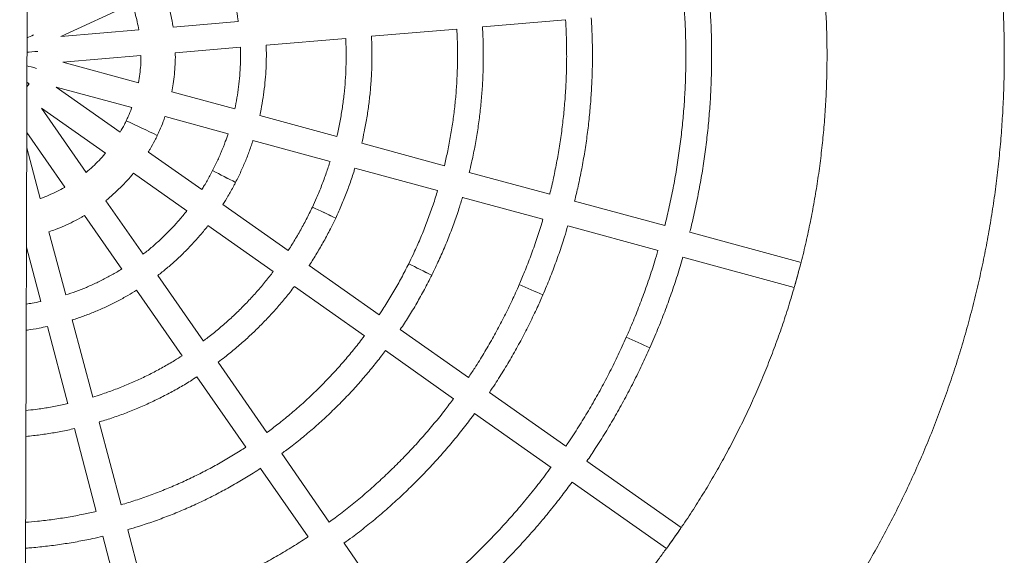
# Model space of a CAD drawing. Header units: millimetres. Extents: x 4385 to 11928, y 17253 to 36963.
# Tile 212 of 256: x 7692.999 to 7693.613, y 18769.076 to 18769.41. Entities that reach past the tile are written whole.
import ezdxf

# ---------------------------------------------------------------- set-up
doc = ezdxf.new("R2010")
doc.units = ezdxf.units.MM
doc.layers.add('БЛАГО_Ботаническая_Р$0$БЛАГО_МАФ', color=7, linetype='Continuous', lineweight=0, true_color=0x000000)

# ---------------------------------------------------------------- blocks, each defined once
blk = doc.blocks.new('БЛАГО_Ботаническая_Р$0$дио 1.15')
at = {"layer": 'БЛАГО_Ботаническая_Р$0$БЛАГО_МАФ'}
for p, q in [((-1.40011, -0.02592), (1.39611, -0.02592)), ((-0.12142, -0.02592), (-0.1552, -0.03497)), ((-0.09102, -0.0344), (-0.05937, -0.02592)), ((-0.04982, -0.02592), (-0.08386, -0.04976)), ((-0.07465, -0.06291), (-0.0347, -0.03493)), ((-0.0347, -0.03493), (-0.06267, -0.07489)), ((-0.17073, -0.03914), (-0.21879, -0.05201)), ((-0.15104, -0.05049), (-0.11173, -0.03995)), ((-0.04952, -0.0841), (-0.02154, -0.04415)), ((-0.02154, -0.04415), (-0.03417, -0.09126)), ((-0.01865, -0.09542), (-0.00603, -0.0483)), ((-0.00603, -0.0483), (-0.00178, -0.09689)), ((0.00997, -0.0469), (0.03058, -0.09111)), ((0.01422, -0.0955), (0.00997, -0.0469)), ((-0.21463, -0.06752), (-0.16657, -0.05465)), ((-0.23431, -0.05617), (-0.28583, -0.06998)), ((-0.10143, -0.06206), (-0.13476, -0.0854)), ((-0.28168, -0.08549), (-0.23015, -0.07168)), ((-0.30135, -0.07413), (-0.3515, -0.08757)), ((-0.12555, -0.09855), (-0.09222, -0.07521)), ((-0.34734, -0.10308), (-0.29719, -0.08965)), ((-0.14793, -0.09462), (-0.18869, -0.12316)), ((-0.07497, -0.09246), (-0.09831, -0.12579)), ((-0.08516, -0.135), (-0.06182, -0.10167)), ((-0.17948, -0.13631), (-0.13872, -0.10777)), ((-0.03972, -0.11197), (-0.05025, -0.15128)), ((-0.03474, -0.15544), (-0.0242, -0.11613)), ((0.00009, -0.11826), (0.00364, -0.15879)), ((0.01964, -0.15739), (0.01609, -0.11686)), ((-0.20185, -0.13237), (-0.24555, -0.16297)), ((-0.10754, -0.13896), (-0.13607, -0.17971)), ((-0.23633, -0.17612), (-0.19264, -0.14553)), ((-0.12292, -0.18893), (-0.09438, -0.14817)), ((-0.05441, -0.16681), (-0.06729, -0.21487)), ((-0.05177, -0.21902), (-0.0389, -0.17097)), ((-0.25871, -0.17218), (-0.30124, -0.20196)), ((0.00504, -0.17481), (0.00938, -0.22437)), ((-0.29202, -0.21512), (-0.24949, -0.18534)), ((-0.14529, -0.19288), (-0.17589, -0.23657)), ((-0.16273, -0.24578), (-0.13213, -0.20209)), ((-0.35286, -0.25771), (-0.30518, -0.22433)), ((-0.07144, -0.23039), (-0.08525, -0.28191)), ((-0.06974, -0.28607), (-0.05593, -0.23455)), ((0.01078, -0.24038), (0.01543, -0.29352)), ((-0.1851, -0.24973), (-0.21488, -0.29226)), ((-0.20172, -0.30147), (-0.17194, -0.25894)), ((-0.08941, -0.29743), (-0.10285, -0.34758)), ((-0.22409, -0.30542), (-0.25748, -0.35309)), ((-0.08733, -0.35174), (-0.0739, -0.30159)), ((0.01683, -0.30952), (0.02135, -0.36125)), ((-0.24432, -0.36231), (-0.21094, -0.31463)), ((-0.26669, -0.36625), (-0.30791, -0.42512)), ((-0.107, -0.3631), (-0.12207, -0.41931)), ((-0.10655, -0.42347), (-0.09149, -0.36725)), ((-0.29475, -0.43433), (-0.25353, -0.37546)), ((-0.12622, -0.43483), (-0.14482, -0.50424)), ((-0.12931, -0.5084), (-0.11071, -0.43898))]:
    blk.add_line(p, q, dxfattribs=at)
at = {"layer": 'БЛАГО_Ботаническая_Р$0$БЛАГО_МАФ', "flags": 128}
blk.add_lwpolyline([(-0.01951, -0.02728), (-0.0206, -0.02651), (-0.02144, -0.02592)], dxfattribs=at)
at = {"layer": 'БЛАГО_Ботаническая_Р$0$БЛАГО_МАФ'}
for centre, radius, start, end in [((2.6636, -1.37416), 2.9961, 154.57553, 154.98437), ((2.47694, -1.28622), 2.78976, 154.56083, 154.99991), ((1.73791, -1.07593), 2.0379, 152.71568, 153.16719), ((1.74023, -1.07712), 2.04051, 152.71597, 153.16691), ((1.894, -1.13826), 2.19825, 154.84689, 155.26547), ((1.88679, -1.13491), 2.19031, 154.84594, 155.26603), ((1.75626, -1.20209), 2.10743, 153.56906, 154.00568), ((1.74826, -1.19814), 2.09851, 153.56832, 154.0068), ((2.02705, -1.27166), 2.36501, 156.61403, 157.00309), ((1.90218, -1.21805), 2.22912, 156.60472, 157.01712), ((1.93914, -1.33601), 2.31336, 156.1258, 156.52354), ((1.821, -1.2841), 2.18431, 156.11669, 156.53755), ((-1.26742, -1.80943), 1.68428, 54.74015, 55.25969), ((-1.03012, -1.47055), 1.27056, 54.74191, 55.25843), ((-0.50916, -1.89496), 1.43759, 74.69559, 75.30428), ((-0.40961, -1.52346), 1.05298, 74.68871, 75.31197)]:
    blk.add_arc(centre, radius, start, end, dxfattribs=at)
for centre, major_axis, ratio, start_param, end_param in [((-0.01954, -0.02728), (0.00468, 0.00668), 0.001846, 1.366876, 1.572774), ((-0.01954, -0.02728), (0.00468, 0.00668), 0.001846, 1.366876, 1.566975), ((-0.00991, -0.03177), (0.00211, 0.00788), 0.000833, 0.734036, 1.573128), ((-0.00991, -0.03177), (0.00211, 0.00788), 0.000833, 0.734036, 1.566498), ((0.00067, -0.0327), (-0.00071, 0.00812), 0.000281, 4.714465, 5.698689), ((0.00067, -0.0327), (-0.00071, 0.00812), 0.000281, 4.711148, 5.698689), ((0.01092, -0.02995), (-0.00345, 0.00739), 0.00136, 4.714173, 5.287904), ((0.01092, -0.02995), (-0.00345, 0.00739), 0.00136, 4.711365, 5.287904)]:
    blk.add_ellipse(centre, major_axis=major_axis, ratio=ratio, start_param=start_param, end_param=end_param, dxfattribs=at)
for points, knots in [([(-0.30892, -0.02592), (-0.30886, -0.02684), (-0.30857, -0.03105), (-0.30776, -0.03852), (-0.30646, -0.04831), (-0.30481, -0.05805), (-0.30311, -0.06667), (-0.30183, -0.072), (-0.30132, -0.07413)], [0, 0, 0, 0, 0.056622, 0.258851, 0.46108, 0.66331, 0.865537, 1, 1, 1, 1]), ([(-0.28581, -0.06997), (-0.28643, -0.06731), (-0.28778, -0.06152), (-0.28949, -0.05253), (-0.29099, -0.04303), (-0.29212, -0.03416), (-0.2926, -0.02844), (-0.29281, -0.02592)], [0, 0, 0, 0, 0.183705, 0.399141, 0.614575, 0.830007, 1, 1, 1, 1]), ([(-0.23927, -0.02592), (-0.23912, -0.0275), (-0.23869, -0.03196), (-0.23763, -0.03926), (-0.23617, -0.04778), (-0.23492, -0.05339), (-0.2343, -0.05617)], [0, 0, 0, 0, 0.154673, 0.438149, 0.721623, 1, 1, 1, 1]), ([(-0.21875, -0.052), (-0.21902, -0.05085), (-0.21994, -0.04698), (-0.22118, -0.04031), (-0.22239, -0.03277), (-0.22291, -0.02795), (-0.22313, -0.02592)], [0, 0, 0, 0, 0.133781, 0.451117, 0.768446, 1, 1, 1, 1]), ([(-0.17307, -0.02592), (-0.17304, -0.02617), (-0.17272, -0.02887), (-0.17195, -0.03328), (-0.17107, -0.03741), (-0.1707, -0.03913)], [0, 0, 0, 0, 0.056079, 0.607493, 1, 1, 1, 1]), ([(-0.15517, -0.03497), (-0.15555, -0.03319), (-0.1562, -0.03019), (-0.15664, -0.02715), (-0.15682, -0.02592)], [0, 0, 0, 0, 0.594099, 1, 1, 1, 1]), ([(-0.08386, -0.04975), (-0.08391, -0.04967), (-0.08492, -0.04804), (-0.08664, -0.0447), (-0.08895, -0.03974), (-0.09039, -0.03629), (-0.09099, -0.03448), (-0.09102, -0.0344)], [0, 0, 0, 0, 0.016604, 0.339616, 0.662639, 0.985652, 1, 1, 1, 1]), ([(-0.1117, -0.03995), (-0.11124, -0.04128), (-0.11012, -0.04452), (-0.10801, -0.04955), (-0.10538, -0.05502), (-0.10317, -0.05919), (-0.10175, -0.06147), (-0.1014, -0.06204)], [0, 0, 0, 0, 0.17313, 0.421457, 0.669784, 0.918115, 1, 1, 1, 1]), ([(-0.16656, -0.05464), (-0.16647, -0.05492), (-0.16569, -0.05756), (-0.16391, -0.06247), (-0.1612, -0.06936), (-0.15817, -0.07612), (-0.15486, -0.08274), (-0.15146, -0.08892), (-0.14904, -0.09281), (-0.14792, -0.09461)], [0, 0, 0, 0, 0.019591, 0.186936, 0.354285, 0.521629, 0.68898, 0.856323, 1, 1, 1, 1]), ([(-0.13473, -0.08537), (-0.1354, -0.08431), (-0.13733, -0.08127), (-0.14022, -0.07606), (-0.14341, -0.06978), (-0.1463, -0.06335), (-0.14887, -0.05692), (-0.15033, -0.05259), (-0.15103, -0.05048)], [0, 0, 0, 0, 0.097406, 0.279929, 0.462452, 0.644974, 0.827498, 1, 1, 1, 1]), ([(-0.06267, -0.07488), (-0.06278, -0.07479), (-0.06433, -0.07356), (-0.06713, -0.07098), (-0.07099, -0.0671), (-0.07349, -0.06438), (-0.07464, -0.06293), (-0.07465, -0.06291)], [0, 0, 0, 0, 0.026489, 0.349505, 0.672511, 0.995524, 1, 1, 1, 1]), ([(-0.23013, -0.07168), (-0.22999, -0.07215), (-0.22905, -0.07541), (-0.22701, -0.08137), (-0.224, -0.08953), (-0.22066, -0.09756), (-0.21704, -0.10547), (-0.21314, -0.11324), (-0.20894, -0.12086), (-0.20517, -0.12724), (-0.2027, -0.131), (-0.20182, -0.13235)], [0, 0, 0, 0, 0.022106, 0.151543, 0.280979, 0.410418, 0.539855, 0.66929, 0.798727, 0.928163, 1, 1, 1, 1]), ([(-0.18866, -0.12314), (-0.18967, -0.12157), (-0.19221, -0.11765), (-0.19596, -0.1112), (-0.19995, -0.1038), (-0.20364, -0.09626), (-0.20704, -0.08858), (-0.21015, -0.08077), (-0.21268, -0.07375), (-0.21405, -0.0693), (-0.2146, -0.06752)], [0, 0, 0, 0, 0.090936, 0.227321, 0.363707, 0.500093, 0.636477, 0.772863, 0.90925, 1, 1, 1, 1]), ([(-0.09221, -0.07521), (-0.09219, -0.07524), (-0.09093, -0.07688), (-0.08822, -0.07994), (-0.08407, -0.08436), (-0.07964, -0.08851), (-0.0766, -0.09121), (-0.07498, -0.09245), (-0.07497, -0.09245)], [0, 0, 0, 0, 0.005052, 0.253339, 0.501619, 0.749906, 0.99819, 1, 1, 1, 1]), ([(-0.24551, -0.16295), (-0.2463, -0.16177), (-0.24887, -0.15792), (-0.25295, -0.15123), (-0.25773, -0.14289), (-0.26223, -0.13438), (-0.26644, -0.12573), (-0.27037, -0.11695), (-0.274, -0.10805), (-0.27733, -0.09902), (-0.27988, -0.09149), (-0.28121, -0.08695), (-0.28164, -0.08548)], [0, 0, 0, 0, 0.049566, 0.161681, 0.273797, 0.385913, 0.498026, 0.610143, 0.722258, 0.834372, 0.946488, 1, 1, 1, 1]), ([(-0.04233, -0.08787), (-0.04315, -0.08748), (-0.04559, -0.08631), (-0.04795, -0.08498), (-0.04952, -0.0841)], [0, 0, 0, 0, 0.336548, 1, 1, 1, 1]), ([(-0.29716, -0.08964), (-0.2965, -0.09188), (-0.29489, -0.09727), (-0.292, -0.10572), (-0.28854, -0.11497), (-0.28477, -0.12411), (-0.28072, -0.13312), (-0.27637, -0.14199), (-0.27175, -0.15073), (-0.26684, -0.1593), (-0.26248, -0.16645), (-0.25966, -0.17068), (-0.25867, -0.17216)], [0, 0, 0, 0, 0.07667, 0.184764, 0.292859, 0.400954, 0.509048, 0.617144, 0.725239, 0.833334, 0.941428, 1, 1, 1, 1]), ([(-0.03416, -0.09125), (-0.0343, -0.0912), (-0.03618, -0.09058), (-0.0389, -0.08944), (-0.04145, -0.08828), (-0.04233, -0.08787)], [0, 0, 0, 0, 0.0504004, 0.6699116, 1, 1, 1, 1]), ([(0.03058, -0.09109), (0.03033, -0.09119), (0.02839, -0.09195), (0.02465, -0.0931), (0.01944, -0.09451), (0.01593, -0.09517), (0.01422, -0.09549)], [0, 0, 0, 0, 0.046051, 0.369087, 0.692117, 1, 1, 1, 1]), ([(-0.00178, -0.09688), (-0.00198, -0.09688), (-0.00401, -0.09694), (-0.00787, -0.09674), (-0.0133, -0.09629), (-0.01688, -0.09571), (-0.01865, -0.09542)], [0, 0, 0, 0, 0.036165, 0.359182, 0.682201, 1, 1, 1, 1]), ([(-0.30123, -0.20196), (-0.30136, -0.20176), (-0.30352, -0.19862), (-0.30744, -0.19239), (-0.31298, -0.18326), (-0.31821, -0.17394), (-0.32317, -0.16448), (-0.32784, -0.15488), (-0.33223, -0.14514), (-0.33632, -0.13527), (-0.34013, -0.12529), (-0.34361, -0.1152), (-0.346, -0.10779), (-0.34714, -0.10372), (-0.34732, -0.10308)], [0, 0, 0, 0, 0.0066245, 0.1041435, 0.201662, 0.2991814, 0.3967004, 0.4942187, 0.591739, 0.6892568, 0.7867769, 0.884295, 0.9818151, 1, 1, 1, 1]), ([(-0.09829, -0.12576), (-0.09884, -0.12535), (-0.10126, -0.12351), (-0.10536, -0.12001), (-0.11056, -0.11526), (-0.11554, -0.11026), (-0.12026, -0.10503), (-0.12359, -0.10111), (-0.12527, -0.09889), (-0.12553, -0.09854)], [0, 0, 0, 0, 0.053362, 0.235887, 0.418409, 0.600933, 0.783456, 0.965982, 1, 1, 1, 1]), ([(-0.0618, -0.10164), (-0.06121, -0.102), (-0.0589, -0.10343), (-0.05543, -0.10528), (-0.05253, -0.10669), (-0.05144, -0.10721)], [0, 0, 0, 0, 0.1766838, 0.6921003, 1, 1, 1, 1]), ([(-0.13872, -0.10777), (-0.13723, -0.10965), (-0.13422, -0.11346), (-0.12937, -0.11896), (-0.12426, -0.12431), (-0.11892, -0.12944), (-0.11334, -0.13431), (-0.10954, -0.13748), (-0.10755, -0.13895), (-0.10753, -0.13896)], [0, 0, 0, 0, 0.162398, 0.32974, 0.497081, 0.664422, 0.831766, 0.999106, 1, 1, 1, 1]), ([(-0.05144, -0.10721), (-0.05043, -0.10768), (-0.04757, -0.10899), (-0.04367, -0.1106), (-0.04073, -0.11159), (-0.03971, -0.11194)], [0, 0, 0, 0, 0.264578, 0.743745, 1, 1, 1, 1]), ([(-0.0242, -0.11611), (-0.02258, -0.11641), (-0.01897, -0.11709), (-0.01332, -0.11777), (-0.00726, -0.11819), (-0.00279, -0.11834), (-0.00034, -0.11824), (0.00009, -0.11823)], [0, 0, 0, 0, 0.20237, 0.450686, 0.699001, 0.947317, 1, 1, 1, 1]), ([(0.01609, -0.11684), (0.01636, -0.1168), (0.01864, -0.11649), (0.02288, -0.11561), (0.02877, -0.11417), (0.03437, -0.11249), (0.03795, -0.11116), (0.03964, -0.11053)], [0, 0, 0, 0, 0.034241, 0.282545, 0.530851, 0.779153, 1, 1, 1, 1]), ([(-0.13607, -0.1797), (-0.13809, -0.17815), (-0.14234, -0.17489), (-0.14856, -0.16962), (-0.15477, -0.16397), (-0.16077, -0.15809), (-0.16654, -0.15199), (-0.17207, -0.14566), (-0.17637, -0.14042), (-0.17874, -0.13723), (-0.17945, -0.13629)], [0, 0, 0, 0, 0.124386, 0.26077, 0.397153, 0.533535, 0.66992, 0.806302, 0.942685, 1, 1, 1, 1]), ([(-0.07326, -0.14175), (-0.07433, -0.14119), (-0.07748, -0.13955), (-0.08146, -0.13731), (-0.08429, -0.13551), (-0.08514, -0.13497)], [0, 0, 0, 0, 0.264424, 0.779658, 1, 1, 1, 1]), ([(-0.19261, -0.14551), (-0.19157, -0.14689), (-0.1888, -0.1506), (-0.18401, -0.15641), (-0.17827, -0.16295), (-0.1723, -0.16927), (-0.16609, -0.17537), (-0.15968, -0.18124), (-0.15303, -0.18685), (-0.14822, -0.19072), (-0.14558, -0.19264), (-0.14528, -0.19286)], [0, 0, 0, 0, 0.077348, 0.206782, 0.336221, 0.465657, 0.595094, 0.724529, 0.853964, 0.983401, 1, 1, 1, 1]), ([(-0.05024, -0.15125), (-0.0519, -0.15071), (-0.05579, -0.14944), (-0.06179, -0.14708), (-0.06781, -0.14446), (-0.07159, -0.14258), (-0.07326, -0.14175)], [0, 0, 0, 0, 0.2098273, 0.4924847, 0.7751376, 1, 1, 1, 1]), ([(-0.09437, -0.14815), (-0.09264, -0.14923), (-0.08883, -0.15161), (-0.08419, -0.15418), (-0.08128, -0.15568), (-0.08057, -0.15605)], [0, 0, 0, 0, 0.383231, 0.848501, 1, 1, 1, 1]), ([(0.05683, -0.1474), (0.05627, -0.14763), (0.05354, -0.14879), (0.04854, -0.15056), (0.04182, -0.1527), (0.03501, -0.15452), (0.02812, -0.15601), (0.02299, -0.15695), (0.02014, -0.1573), (0.01963, -0.15737)], [0, 0, 0, 0, 0.0473902, 0.2299157, 0.4124393, 0.5949633, 0.7774873, 0.9600121, 1, 1, 1, 1]), ([(-0.08057, -0.15605), (-0.07938, -0.15664), (-0.07599, -0.15835), (-0.07028, -0.16094), (-0.06342, -0.1637), (-0.05812, -0.16565), (-0.05508, -0.16657), (-0.0544, -0.16678)], [0, 0, 0, 0, 0.140825, 0.402164, 0.663515, 0.924866, 1, 1, 1, 1]), ([(0.00363, -0.15875), (0.00246, -0.1588), (-0.00106, -0.15895), (-0.00694, -0.15886), (-0.01398, -0.15849), (-0.021, -0.15779), (-0.02793, -0.1568), (-0.03248, -0.15588), (-0.03473, -0.15543)], [0, 0, 0, 0, 0.0914327, 0.2739551, 0.4564779, 0.6389994, 0.8215233, 1, 1, 1, 1]), ([(-0.03889, -0.17093), (-0.03758, -0.17122), (-0.03387, -0.17205), (-0.02769, -0.17308), (-0.02035, -0.17403), (-0.01297, -0.17466), (-0.00557, -0.17496), (0.00043, -0.175), (0.00397, -0.17482), (0.00504, -0.17477)], [0, 0, 0, 0, 0.090583, 0.257937, 0.425291, 0.592645, 0.759999, 0.927354, 1, 1, 1, 1]), ([(-0.17588, -0.23657), (-0.17596, -0.23651), (-0.17865, -0.23458), (-0.18377, -0.23055), (-0.19122, -0.22446), (-0.19843, -0.21809), (-0.20544, -0.2115), (-0.21223, -0.20468), (-0.21879, -0.19765), (-0.2251, -0.19039), (-0.23097, -0.18323), (-0.23461, -0.17839), (-0.23632, -0.17611)], [0, 0, 0, 0, 0.003547, 0.11566, 0.227773, 0.339887, 0.451999, 0.564111, 0.676225, 0.788338, 0.900451, 1, 1, 1, 1]), ([(-0.24948, -0.18532), (-0.24784, -0.18752), (-0.24423, -0.19236), (-0.23834, -0.1996), (-0.23189, -0.20708), (-0.2252, -0.21435), (-0.21828, -0.22141), (-0.21113, -0.22823), (-0.20378, -0.23483), (-0.1962, -0.24117), (-0.18997, -0.24613), (-0.18619, -0.24889), (-0.18508, -0.2497)], [0, 0, 0, 0, 0.089973, 0.198067, 0.306163, 0.414258, 0.522352, 0.630446, 0.738541, 0.846636, 0.954731, 1, 1, 1, 1]), ([(-0.0958, -0.20392), (-0.09711, -0.2033), (-0.10095, -0.20148), (-0.10722, -0.19826), (-0.11453, -0.19414), (-0.11976, -0.19101), (-0.1225, -0.18918), (-0.1229, -0.18891)], [0, 0, 0, 0, 0.14002, 0.410859, 0.68171, 0.952561, 1, 1, 1, 1]), ([(-0.13213, -0.20209), (-0.13207, -0.20213), (-0.12961, -0.20379), (-0.12459, -0.20684), (-0.11707, -0.21119), (-0.10972, -0.21507), (-0.10484, -0.2174), (-0.10258, -0.21848)], [0, 0, 0, 0, 0.00632, 0.263402, 0.520483, 0.777564, 1, 1, 1, 1]), ([(-0.06728, -0.21485), (-0.06968, -0.2141), (-0.07475, -0.2125), (-0.08236, -0.20969), (-0.08947, -0.2068), (-0.09391, -0.20478), (-0.0958, -0.20392)], [0, 0, 0, 0, 0.246558, 0.521258, 0.79596, 1, 1, 1, 1]), ([(-0.21487, -0.29224), (-0.21723, -0.29049), (-0.22246, -0.28663), (-0.23031, -0.28034), (-0.23847, -0.27344), (-0.24642, -0.2663), (-0.25415, -0.25893), (-0.26165, -0.25133), (-0.26893, -0.24352), (-0.27598, -0.23549), (-0.28277, -0.22725), (-0.28811, -0.22045), (-0.2911, -0.21633), (-0.29199, -0.21509)], [0, 0, 0, 0, 0.08056, 0.17808, 0.2756, 0.37312, 0.470639, 0.568159, 0.665679, 0.763199, 0.860718, 0.958239, 1, 1, 1, 1]), ([(-0.10258, -0.21848), (-0.10117, -0.21912), (-0.09712, -0.22098), (-0.09034, -0.22382), (-0.0822, -0.22688), (-0.07589, -0.22905), (-0.07227, -0.23011), (-0.07144, -0.23036)], [0, 0, 0, 0, 0.139542, 0.400209, 0.660888, 0.921568, 1, 1, 1, 1]), ([(0.00937, -0.22435), (0.00898, -0.22438), (0.00578, -0.22459), (-0.00022, -0.22469), (-0.00862, -0.22462), (-0.01701, -0.22421), (-0.02537, -0.22348), (-0.03371, -0.22245), (-0.04199, -0.22108), (-0.04802, -0.21992), (-0.05125, -0.21913), (-0.05177, -0.219)], [0, 0, 0, 0, 0.0194648, 0.1558474, 0.2922286, 0.4286113, 0.5649927, 0.7013747, 0.8377568, 0.9741392, 1, 1, 1, 1]), ([(-0.30515, -0.22431), (-0.30388, -0.22606), (-0.30045, -0.23075), (-0.29461, -0.23816), (-0.28764, -0.24657), (-0.28042, -0.25476), (-0.27297, -0.26274), (-0.26529, -0.2705), (-0.25739, -0.27803), (-0.24927, -0.28533), (-0.24094, -0.29239), (-0.23257, -0.29911), (-0.22687, -0.30335), (-0.22409, -0.30541)], [0, 0, 0, 0, 0.056422, 0.15124, 0.246059, 0.340877, 0.435697, 0.530516, 0.625334, 0.720153, 0.814972, 0.909791, 1, 1, 1, 1]), ([(-0.56672, -0.28673), (-0.56554, -0.28905), (-0.56223, -0.29557), (-0.55655, -0.30619), (-0.54961, -0.31853), (-0.54239, -0.33071), (-0.5349, -0.34273), (-0.52714, -0.35458), (-0.51912, -0.36625), (-0.51084, -0.37773), (-0.5023, -0.38903), (-0.49352, -0.40014), (-0.48449, -0.41104), (-0.47521, -0.42174), (-0.4657, -0.43223), (-0.45596, -0.44251), (-0.44598, -0.45256), (-0.43579, -0.46239), (-0.42538, -0.47199), (-0.41475, -0.48135), (-0.40392, -0.49047), (-0.39289, -0.49935), (-0.38166, -0.50798), (-0.37024, -0.51635), (-0.35864, -0.52447), (-0.34686, -0.53232), (-0.3349, -0.53991), (-0.32278, -0.54723), (-0.3105, -0.55427), (-0.29806, -0.56104), (-0.28547, -0.56753), (-0.27275, -0.57374), (-0.25988, -0.57965), (-0.24689, -0.58528), (-0.23377, -0.59062), (-0.22054, -0.59566), (-0.2072, -0.60041), (-0.19375, -0.60485), (-0.18021, -0.60899), (-0.16658, -0.61283), (-0.15287, -0.61636), (-0.13908, -0.61959), (-0.12522, -0.6225), (-0.1113, -0.62511), (-0.09733, -0.6274), (-0.08331, -0.62938), (-0.06925, -0.63104), (-0.05515, -0.63239), (-0.04103, -0.63342), (-0.02689, -0.63413), (-0.01273, -0.63453), (0.00143, -0.63462), (0.01559, -0.63438), (0.02974, -0.63383), (0.04387, -0.63296), (0.05798, -0.63177), (0.07206, -0.63027), (0.0861, -0.62846), (0.1001, -0.62633), (0.11405, -0.62389), (0.12794, -0.62113), (0.14177, -0.61807), (0.15552, -0.61469), (0.16919, -0.61101), (0.18278, -0.60703), (0.19628, -0.60274), (0.20967, -0.59815), (0.22296, -0.59326), (0.23614, -0.58807), (0.2492, -0.5826), (0.26213, -0.57683), (0.27493, -0.57077), (0.28759, -0.56443), (0.3001, -0.5578), (0.31246, -0.5509), (0.32467, -0.54372), (0.33671, -0.53627), (0.34859, -0.52855), (0.36028, -0.52057), (0.3718, -0.51233), (0.38312, -0.50383), (0.39426, -0.49508), (0.40519, -0.48609), (0.41593, -0.47685), (0.42645, -0.46737), (0.43675, -0.45766), (0.44684, -0.44772), (0.4567, -0.43756), (0.46634, -0.42718), (0.47573, -0.41659), (0.48489, -0.40579), (0.4938, -0.39479), (0.50247, -0.38359), (0.51088, -0.3722), (0.51904, -0.36062), (0.52693, -0.34886), (0.53456, -0.33694), (0.54192, -0.32484), (0.54901, -0.31258), (0.55582, -0.30016), (0.56235, -0.2876), (0.56859, -0.27489), (0.57456, -0.26205), (0.58022, -0.24907), (0.58497, -0.2376), (0.58771, -0.2304), (0.58877, -0.22762)], [0, 0, 0, 0, 0.005339, 0.01503, 0.024722, 0.034414, 0.044105, 0.053797, 0.063489, 0.07318, 0.082872, 0.092564, 0.102255, 0.111947, 0.121639, 0.13133, 0.141022, 0.150713, 0.160405, 0.170097, 0.179788, 0.18948, 0.199172, 0.208863, 0.218555, 0.228247, 0.237938, 0.24763, 0.257322, 0.267013, 0.276705, 0.286397, 0.296088, 0.30578, 0.315472, 0.325163, 0.334855, 0.344547, 0.354238, 0.36393, 0.373622, 0.383313, 0.393005, 0.402697, 0.412388, 0.42208, 0.431772, 0.441463, 0.451155, 0.460846, 0.470538, 0.48023, 0.489921, 0.499613, 0.509305, 0.518996, 0.528688, 0.53838, 0.548071, 0.557763, 0.567455, 0.577146, 0.586838, 0.59653, 0.606221, 0.615913, 0.625605, 0.635296, 0.644988, 0.65468, 0.664371, 0.674063, 0.683755, 0.693446, 0.703138, 0.71283, 0.722521, 0.732213, 0.741904, 0.751596, 0.761288, 0.77098, 0.780671, 0.790363, 0.800054, 0.809746, 0.819438, 0.829129, 0.838821, 0.848513, 0.858204, 0.867896, 0.877588, 0.887279, 0.896971, 0.906663, 0.916354, 0.926046, 0.935738, 0.945429, 0.955121, 0.964813, 0.974504, 0.984196, 0.993887, 1, 1, 1, 1]), ([(-0.05593, -0.23453), (-0.05352, -0.23507), (-0.04828, -0.23625), (-0.04014, -0.2377), (-0.03153, -0.23894), (-0.02288, -0.23986), (-0.01421, -0.24047), (-0.00552, -0.24075), (0.00282, -0.24074), (0.00824, -0.24048), (0.01077, -0.24036)], [0, 0, 0, 0, 0.110255, 0.23969, 0.369126, 0.498562, 0.627998, 0.757433, 0.886869, 1, 1, 1, 1]), ([(-0.13089, -0.26403), (-0.13238, -0.26329), (-0.13674, -0.26111), (-0.14386, -0.2573), (-0.15218, -0.25247), (-0.15847, -0.24862), (-0.16192, -0.24629), (-0.16271, -0.24576)], [0, 0, 0, 0, 0.135984, 0.397922, 0.659864, 0.921809, 1, 1, 1, 1]), ([(-0.25745, -0.35306), (-0.25911, -0.35186), (-0.26394, -0.34837), (-0.27173, -0.34231), (-0.28083, -0.33491), (-0.28972, -0.32725), (-0.2984, -0.31935), (-0.30686, -0.31123), (-0.3151, -0.30287), (-0.32311, -0.2943), (-0.33089, -0.28552), (-0.33843, -0.27653), (-0.34569, -0.26732), (-0.3505, -0.26104), (-0.35281, -0.25778), (-0.35285, -0.25771)], [0, 0, 0, 0, 0.045382, 0.131995, 0.218609, 0.305222, 0.391835, 0.478448, 0.565061, 0.651675, 0.738287, 0.824901, 0.911514, 0.998127, 1, 1, 1, 1]), ([(-0.17194, -0.25894), (-0.1693, -0.26065), (-0.1639, -0.26417), (-0.15553, -0.26914), (-0.14687, -0.27396), (-0.14096, -0.27694), (-0.13798, -0.27844)], [0, 0, 0, 0, 0.240908, 0.493049, 0.74519, 1, 1, 1, 1]), ([(-0.36601, -0.26692), (-0.3638, -0.26991), (-0.35924, -0.27611), (-0.352, -0.28527), (-0.34437, -0.29447), (-0.33649, -0.30345), (-0.32838, -0.31222), (-0.32004, -0.32077), (-0.31147, -0.3291), (-0.30269, -0.3372), (-0.2937, -0.34506), (-0.28449, -0.35268), (-0.2755, -0.35976), (-0.26948, -0.36418), (-0.26668, -0.36624)], [0, 0, 0, 0, 0.0790064, 0.1637011, 0.2483973, 0.3330923, 0.417788, 0.5024828, 0.5871785, 0.6718729, 0.7565685, 0.8412639, 0.9259591, 1, 1, 1, 1]), ([(-0.08524, -0.28187), (-0.08665, -0.28146), (-0.09113, -0.28016), (-0.0986, -0.27763), (-0.10763, -0.27431), (-0.11653, -0.27068), (-0.12428, -0.26723), (-0.12903, -0.26493), (-0.13089, -0.26403)], [0, 0, 0, 0, 0.089581, 0.285586, 0.481593, 0.677598, 0.873604, 1, 1, 1, 1]), ([(-0.13798, -0.27844), (-0.1364, -0.27921), (-0.13186, -0.28141), (-0.12425, -0.28484), (-0.11513, -0.28862), (-0.10588, -0.29209), (-0.0973, -0.29504), (-0.09177, -0.29669), (-0.0894, -0.2974)], [0, 0, 0, 0, 0.100891, 0.290096, 0.479303, 0.668513, 0.857723, 1, 1, 1, 1]), ([(0.01542, -0.29351), (0.01528, -0.29352), (0.01193, -0.29378), (0.00537, -0.29398), (-0.00425, -0.29409), (-0.01387, -0.29385), (-0.02347, -0.2933), (-0.03305, -0.29244), (-0.0426, -0.29126), (-0.0521, -0.28976), (-0.06116, -0.28805), (-0.06701, -0.28669), (-0.06973, -0.28605)], [0, 0, 0, 0, 0.005219, 0.117331, 0.229444, 0.341558, 0.45367, 0.565783, 0.677896, 0.790009, 0.902122, 1, 1, 1, 1]), ([(-0.14368, -0.33293), (-0.14538, -0.3322), (-0.15034, -0.33004), (-0.15848, -0.32625), (-0.16803, -0.32146), (-0.17743, -0.3164), (-0.18667, -0.31104), (-0.19478, -0.30607), (-0.19972, -0.30277), (-0.2017, -0.30144)], [0, 0, 0, 0, 0.084076, 0.24561, 0.40715, 0.568688, 0.730227, 0.891765, 1, 1, 1, 1]), ([(-0.07389, -0.30155), (-0.07189, -0.30203), (-0.0667, -0.30329), (-0.05823, -0.30497), (-0.04849, -0.30663), (-0.0387, -0.30796), (-0.02887, -0.30898), (-0.01901, -0.30968), (-0.00914, -0.31007), (0.00074, -0.31013), (0.0094, -0.30995), (0.01475, -0.30962), (0.01682, -0.30949)], [0, 0, 0, 0, 0.067259, 0.175354, 0.283449, 0.391545, 0.49964, 0.607735, 0.71583, 0.823926, 0.932021, 1, 1, 1, 1]), ([(-0.30784, -0.42512), (-0.30983, -0.42369), (-0.31529, -0.41976), (-0.32402, -0.41303), (-0.33406, -0.40498), (-0.34388, -0.39667), (-0.3535, -0.38813), (-0.3629, -0.37935), (-0.37208, -0.37034), (-0.38104, -0.36111), (-0.38977, -0.35166), (-0.39827, -0.342), (-0.40652, -0.33213), (-0.41452, -0.32205), (-0.42063, -0.31405), (-0.42398, -0.30934), (-0.42485, -0.30812)], [0, 0, 0, 0, 0.044111, 0.121522, 0.198933, 0.276344, 0.353755, 0.431166, 0.508577, 0.585989, 0.6634, 0.740811, 0.818221, 0.895633, 0.973044, 1, 1, 1, 1]), ([(-0.21092, -0.3146), (-0.20917, -0.31577), (-0.20441, -0.31897), (-0.19643, -0.32391), (-0.18702, -0.32943), (-0.17743, -0.33466), (-0.1677, -0.33962), (-0.15856, -0.34396), (-0.15261, -0.34656), (-0.15, -0.34769)], [0, 0, 0, 0, 0.090764, 0.247996, 0.40523, 0.562463, 0.719696, 0.876929, 1, 1, 1, 1]), ([(-0.10284, -0.34755), (-0.1037, -0.34731), (-0.10798, -0.3461), (-0.11561, -0.34363), (-0.1257, -0.34013), (-0.13506, -0.33655), (-0.14101, -0.33405), (-0.14368, -0.33293)], [0, 0, 0, 0, 0.061708, 0.307778, 0.553848, 0.799919, 1, 1, 1, 1]), ([(-0.15, -0.34769), (-0.14822, -0.34845), (-0.14308, -0.35062), (-0.13451, -0.35398), (-0.12423, -0.35768), (-0.11506, -0.36072), (-0.10928, -0.3624), (-0.10699, -0.36306)], [0, 0, 0, 0, 0.127069, 0.365931, 0.604798, 0.843667, 1, 1, 1, 1]), ([(0.02135, -0.36124), (0.02132, -0.36125), (0.01774, -0.36153), (0.01059, -0.36181), (-0.00009, -0.36206), (-0.01077, -0.36195), (-0.02144, -0.36153), (-0.0321, -0.3608), (-0.04273, -0.35974), (-0.05332, -0.35838), (-0.06387, -0.3567), (-0.07436, -0.35469), (-0.08218, -0.35302), (-0.08648, -0.35192), (-0.08733, -0.35171)], [0, 0, 0, 0, 0.000881, 0.0984, 0.195919, 0.293438, 0.390957, 0.488476, 0.585995, 0.683514, 0.781033, 0.878552, 0.976071, 1, 1, 1, 1]), ([(-0.17628, -0.39972), (-0.17814, -0.3989), (-0.18358, -0.39648), (-0.19249, -0.39227), (-0.20297, -0.38698), (-0.21329, -0.38141), (-0.22346, -0.37556), (-0.23346, -0.36942), (-0.24041, -0.36499), (-0.24397, -0.36253), (-0.24431, -0.36229)], [0, 0, 0, 0, 0.078671, 0.229536, 0.380404, 0.531271, 0.68214, 0.833006, 0.983875, 1, 1, 1, 1]), ([(-0.09149, -0.36724), (-0.08839, -0.36798), (-0.08176, -0.36957), (-0.07151, -0.37163), (-0.06075, -0.3735), (-0.04994, -0.37505), (-0.0391, -0.37628), (-0.02822, -0.3772), (-0.01732, -0.3778), (-0.0064, -0.37809), (0.00451, -0.37805), (0.01423, -0.37777), (0.02031, -0.37737), (0.02275, -0.37721)], [0, 0, 0, 0, 0.082884, 0.177703, 0.272523, 0.367341, 0.46216, 0.556979, 0.651798, 0.746617, 0.841436, 0.936256, 1, 1, 1, 1]), ([(-0.25352, -0.37544), (-0.25093, -0.37717), (-0.24504, -0.38112), (-0.23564, -0.38697), (-0.22535, -0.39305), (-0.2149, -0.39883), (-0.20429, -0.40434), (-0.19358, -0.40957), (-0.18634, -0.41282), (-0.18273, -0.41443)], [0, 0, 0, 0, 0.115326, 0.262934, 0.410542, 0.55815, 0.705759, 0.853369, 1, 1, 1, 1]), ([(-0.12206, -0.41928), (-0.12427, -0.41864), (-0.13024, -0.41694), (-0.13987, -0.41382), (-0.15095, -0.40995), (-0.16191, -0.40577), (-0.17033, -0.40231), (-0.1751, -0.40024), (-0.17628, -0.39972)], [0, 0, 0, 0, 0.119631, 0.322995, 0.52636, 0.729725, 0.933089, 1, 1, 1, 1]), ([(-0.18273, -0.41443), (-0.18079, -0.41527), (-0.17519, -0.4177), (-0.16585, -0.42148), (-0.15467, -0.42569), (-0.14337, -0.42958), (-0.13389, -0.43262), (-0.12813, -0.43425), (-0.12621, -0.43479)], [0, 0, 0, 0, 0.105522, 0.304234, 0.502949, 0.701664, 0.90038, 1, 1, 1, 1]), ([(0.02782, -0.43519), (0.02586, -0.43533), (0.02, -0.43576), (0.01021, -0.43612), (-0.00152, -0.43631), (-0.01325, -0.43616), (-0.02497, -0.4357), (-0.03668, -0.43492), (-0.04836, -0.43382), (-0.06, -0.43241), (-0.07161, -0.43068), (-0.08316, -0.42865), (-0.09465, -0.42628), (-0.10245, -0.42454), (-0.10639, -0.42351), (-0.10655, -0.42346)], [0, 0, 0, 0, 0.043566, 0.130179, 0.216792, 0.303405, 0.390018, 0.476632, 0.563244, 0.649858, 0.736471, 0.823084, 0.909697, 0.99631, 1, 1, 1, 1]), ([(-0.14482, -0.50421), (-0.14782, -0.50335), (-0.15494, -0.50132), (-0.16609, -0.49775), (-0.17825, -0.49356), (-0.19031, -0.48907), (-0.20225, -0.48428), (-0.21407, -0.4792), (-0.22576, -0.47383), (-0.23731, -0.46817), (-0.24872, -0.46223), (-0.25998, -0.45601), (-0.27109, -0.44952), (-0.28202, -0.44273), (-0.2899, -0.43765), (-0.29408, -0.43476), (-0.29474, -0.43431)], [0, 0, 0, 0, 0.056396, 0.133832, 0.211267, 0.288702, 0.366137, 0.443572, 0.521008, 0.598443, 0.675878, 0.753313, 0.830749, 0.908184, 0.985619, 1, 1, 1, 1]), ([(-0.11071, -0.43896), (-0.11011, -0.43912), (-0.10567, -0.44028), (-0.09729, -0.44214), (-0.08559, -0.44454), (-0.07382, -0.4466), (-0.062, -0.44835), (-0.05014, -0.44978), (-0.03825, -0.4509), (-0.02633, -0.45171), (-0.01439, -0.45219), (-0.00244, -0.45237), (0.0095, -0.45221), (0.02006, -0.45183), (0.02663, -0.45137), (0.02922, -0.45119)], [0, 0, 0, 0, 0.013059, 0.097754, 0.18245, 0.267145, 0.35184, 0.436536, 0.521232, 0.605927, 0.690622, 0.775318, 0.860013, 0.944709, 1, 1, 1, 1]), ([(0.03548, -0.5228), (0.03167, -0.52306), (0.02358, -0.5236), (0.01119, -0.52404), (-0.00167, -0.52422), (-0.01453, -0.52407), (-0.02739, -0.5236), (-0.04023, -0.52281), (-0.05305, -0.52171), (-0.06584, -0.5203), (-0.07858, -0.51857), (-0.09129, -0.51652), (-0.10394, -0.51417), (-0.11651, -0.51148), (-0.12497, -0.50954), (-0.12921, -0.50842), (-0.12931, -0.50839)], [0, 0, 0, 0, 0.068982, 0.146417, 0.223852, 0.301287, 0.378722, 0.456157, 0.533592, 0.611027, 0.688462, 0.765897, 0.843332, 0.920767, 0.998202, 1, 1, 1, 1])]:
    blk.add_open_spline(points, degree=3, knots=knots, dxfattribs=at)
blk = doc.blocks.new('*U1064')
at = {"layer": 'БЛАГО_Ботаническая_Р$0$БЛАГО_МАФ', "color": 1, "rotation": 89.8122082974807}
blk.add_blockref('БЛАГО_Ботаническая_Р$0$дио 1.15', (7692.9781, 18769.38939), dxfattribs=at)

msp = doc.modelspace()

# ---------------------------------------------------------------- block references
msp.add_blockref('*U1064', (0, 0))

doc.saveas('drawing.dxf')
